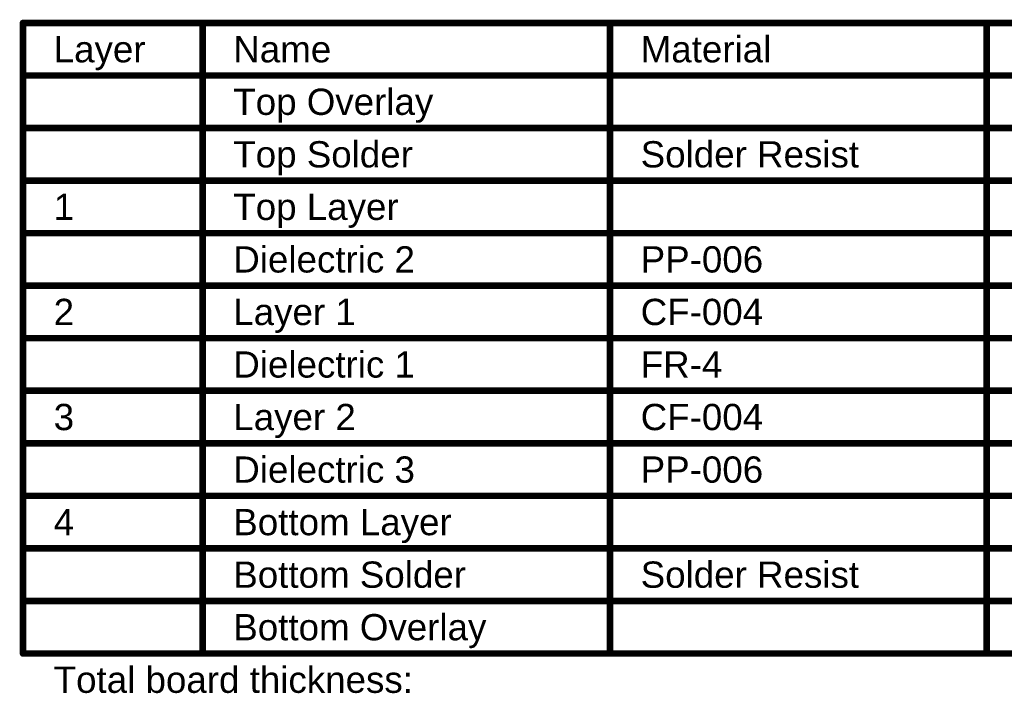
# Model space of a CAD drawing. Header units: inches. Extents: x 0 to 12.2, y 0 to 7.
# Tile 151 of 154: x 7.6 to 9.9, y 5.4 to 6.9. Entities that reach past the tile are written whole.
import ezdxf

# ---------------------------------------------------------------- set-up
doc = ezdxf.new("R2010")
doc.units = ezdxf.units.IN
doc.header["$MEASUREMENT"] = 0
doc.layers.add('Fabrication', color=76, linetype='Continuous')
doc.styles.add('Arial', font='txt', dxfattribs={"height": 0.2})

msp = doc.modelspace()

# ---------------------------------------------------------------- linework, layer by layer
at = {"layer": 'Fabrication', "const_width": 0.015}
for points in [[(7.6406, 6.9), (12.1794, 6.9)], [(7.6406, 5.46), (7.6406, 6.9)], [(8.0505, 5.46), (8.0505, 6.9)], [(8.9802, 5.46), (8.9802, 6.9)], [(9.84, 5.46), (9.84, 6.9)], [(7.6406, 6.78), (12.1794, 6.78)], [(7.6406, 6.66), (8.0505, 6.66)], [(8.0505, 6.66), (8.9802, 6.66)], [(8.9802, 6.66), (9.84, 6.66)], [(9.84, 6.66), (10.4898, 6.66)], [(7.6406, 6.54), (8.0505, 6.54)], [(8.0505, 6.54), (8.9802, 6.54)], [(8.9802, 6.54), (9.84, 6.54)], [(9.84, 6.54), (10.4898, 6.54)], [(7.6406, 6.42), (8.0505, 6.42)], [(8.0505, 6.42), (8.9802, 6.42)], [(8.9802, 6.42), (9.84, 6.42)], [(9.84, 6.42), (10.4898, 6.42)], [(7.6406, 6.3), (8.0505, 6.3)], [(8.0505, 6.3), (8.9802, 6.3)], [(8.9802, 6.3), (9.84, 6.3)], [(9.84, 6.3), (10.4898, 6.3)], [(7.6406, 6.18), (8.0505, 6.18)], [(8.0505, 6.18), (8.9802, 6.18)], [(8.9802, 6.18), (9.84, 6.18)], [(9.84, 6.18), (10.4898, 6.18)], [(7.6406, 6.06), (8.0505, 6.06)], [(8.0505, 6.06), (8.9802, 6.06)], [(8.9802, 6.06), (9.84, 6.06)], [(9.84, 6.06), (10.4898, 6.06)], [(7.6406, 5.94), (8.0505, 5.94)], [(8.0505, 5.94), (8.9802, 5.94)], [(8.9802, 5.94), (9.84, 5.94)], [(9.84, 5.94), (10.4898, 5.94)], [(7.6406, 5.82), (8.0505, 5.82)], [(8.0505, 5.82), (8.9802, 5.82)], [(8.9802, 5.82), (9.84, 5.82)], [(9.84, 5.82), (10.4898, 5.82)], [(7.6406, 5.7), (8.0505, 5.7)], [(8.0505, 5.7), (8.9802, 5.7)], [(8.9802, 5.7), (9.84, 5.7)], [(9.84, 5.7), (10.4898, 5.7)], [(7.6406, 5.58), (8.0505, 5.58)], [(8.0505, 5.58), (8.9802, 5.58)], [(8.9802, 5.58), (9.84, 5.58)], [(9.84, 5.58), (10.4898, 5.58)], [(7.6406, 5.46), (8.0505, 5.46)], [(8.0505, 5.46), (8.9802, 5.46)], [(8.9802, 5.46), (9.84, 5.46)], [(9.84, 5.46), (10.4898, 5.46)]]:
    msp.add_lwpolyline(points, dxfattribs=at)
at = {"layer": 'Fabrication', "const_width": 0.0075}
for points in [[(7.6368, 6.9, 1), (7.6443, 6.9, 1)], [(7.6368, 6.9, 1), (7.6443, 6.9, 1)], [(8.0467, 6.9, 1), (8.0542, 6.9, 1)], [(8.9765, 6.9, 1), (8.984, 6.9, 1)], [(9.8362, 6.9, 1), (9.8438, 6.9, 1)], [(7.6368, 6.78, 1), (7.6443, 6.78, 1)], [(7.6368, 6.66, 1), (7.6443, 6.66, 1)], [(8.0467, 6.66, 1), (8.0542, 6.66, 1)], [(8.0467, 6.66, 1), (8.0542, 6.66, 1)], [(8.9765, 6.66, 1), (8.984, 6.66, 1)], [(8.9765, 6.66, 1), (8.984, 6.66, 1)], [(9.8362, 6.66, 1), (9.8438, 6.66, 1)], [(9.8362, 6.66, 1), (9.8438, 6.66, 1)], [(7.6368, 6.54, 1), (7.6443, 6.54, 1)], [(8.0467, 6.54, 1), (8.0542, 6.54, 1)], [(8.0467, 6.54, 1), (8.0542, 6.54, 1)], [(8.9765, 6.54, 1), (8.984, 6.54, 1)], [(8.9765, 6.54, 1), (8.984, 6.54, 1)], [(9.8362, 6.54, 1), (9.8438, 6.54, 1)], [(9.8362, 6.54, 1), (9.8438, 6.54, 1)], [(7.6368, 6.42, 1), (7.6443, 6.42, 1)], [(8.0467, 6.42, 1), (8.0542, 6.42, 1)], [(8.0467, 6.42, 1), (8.0542, 6.42, 1)], [(8.9765, 6.42, 1), (8.984, 6.42, 1)], [(8.9765, 6.42, 1), (8.984, 6.42, 1)], [(9.8362, 6.42, 1), (9.8438, 6.42, 1)], [(9.8362, 6.42, 1), (9.8438, 6.42, 1)], [(7.6368, 6.3, 1), (7.6443, 6.3, 1)], [(8.0467, 6.3, 1), (8.0542, 6.3, 1)], [(8.0467, 6.3, 1), (8.0542, 6.3, 1)], [(8.9765, 6.3, 1), (8.984, 6.3, 1)], [(8.9765, 6.3, 1), (8.984, 6.3, 1)], [(9.8362, 6.3, 1), (9.8438, 6.3, 1)], [(9.8362, 6.3, 1), (9.8438, 6.3, 1)], [(7.6368, 6.18, 1), (7.6443, 6.18, 1)], [(8.0467, 6.18, 1), (8.0542, 6.18, 1)], [(8.0467, 6.18, 1), (8.0542, 6.18, 1)], [(8.9765, 6.18, 1), (8.984, 6.18, 1)], [(8.9765, 6.18, 1), (8.984, 6.18, 1)], [(9.8362, 6.18, 1), (9.8438, 6.18, 1)], [(9.8362, 6.18, 1), (9.8438, 6.18, 1)], [(7.6368, 6.06, 1), (7.6443, 6.06, 1)], [(8.0467, 6.06, 1), (8.0542, 6.06, 1)], [(8.0467, 6.06, 1), (8.0542, 6.06, 1)], [(8.9765, 6.06, 1), (8.984, 6.06, 1)], [(8.9765, 6.06, 1), (8.984, 6.06, 1)], [(9.8362, 6.06, 1), (9.8438, 6.06, 1)], [(9.8362, 6.06, 1), (9.8438, 6.06, 1)], [(7.6368, 5.94, 1), (7.6443, 5.94, 1)], [(8.0467, 5.94, 1), (8.0542, 5.94, 1)], [(8.0467, 5.94, 1), (8.0542, 5.94, 1)], [(8.9765, 5.94, 1), (8.984, 5.94, 1)], [(8.9765, 5.94, 1), (8.984, 5.94, 1)], [(9.8362, 5.94, 1), (9.8438, 5.94, 1)], [(9.8362, 5.94, 1), (9.8438, 5.94, 1)], [(7.6368, 5.82, 1), (7.6443, 5.82, 1)], [(8.0467, 5.82, 1), (8.0542, 5.82, 1)], [(8.0467, 5.82, 1), (8.0542, 5.82, 1)], [(8.9765, 5.82, 1), (8.984, 5.82, 1)], [(8.9765, 5.82, 1), (8.984, 5.82, 1)], [(9.8362, 5.82, 1), (9.8438, 5.82, 1)], [(9.8362, 5.82, 1), (9.8438, 5.82, 1)], [(7.6368, 5.7, 1), (7.6443, 5.7, 1)], [(8.0467, 5.7, 1), (8.0542, 5.7, 1)], [(8.0467, 5.7, 1), (8.0542, 5.7, 1)], [(8.9765, 5.7, 1), (8.984, 5.7, 1)], [(8.9765, 5.7, 1), (8.984, 5.7, 1)], [(9.8362, 5.7, 1), (9.8438, 5.7, 1)], [(9.8362, 5.7, 1), (9.8438, 5.7, 1)], [(7.6368, 5.58, 1), (7.6443, 5.58, 1)], [(8.0467, 5.58, 1), (8.0542, 5.58, 1)], [(8.0467, 5.58, 1), (8.0542, 5.58, 1)], [(8.9765, 5.58, 1), (8.984, 5.58, 1)], [(8.9765, 5.58, 1), (8.984, 5.58, 1)], [(9.8362, 5.58, 1), (9.8438, 5.58, 1)], [(9.8362, 5.58, 1), (9.8438, 5.58, 1)], [(7.6368, 5.46, 1), (7.6443, 5.46, 1)], [(7.6368, 5.46, 1), (7.6443, 5.46, 1)], [(8.0467, 5.46, 1), (8.0542, 5.46, 1)], [(8.0467, 5.46, 1), (8.0542, 5.46, 1)], [(8.0467, 5.46, 1), (8.0542, 5.46, 1)], [(8.9765, 5.46, 1), (8.984, 5.46, 1)], [(8.9765, 5.46, 1), (8.984, 5.46, 1)], [(8.9765, 5.46, 1), (8.984, 5.46, 1)], [(9.8362, 5.46, 1), (9.8438, 5.46, 1)], [(9.8362, 5.46, 1), (9.8438, 5.46, 1)], [(9.8362, 5.46, 1), (9.8438, 5.46, 1)]]:
    msp.add_lwpolyline(points, format="xyb", close=True, dxfattribs=at)

# ---------------------------------------------------------------- texts
at = {"layer": 'Fabrication', "style": 'Arial'}
for s, p in [('Layer', (7.7106, 6.81)), ('Name', (8.1205, 6.81)), ('Material', (9.0502, 6.81)), ('Top Overlay', (8.1205, 6.69)), ('Top Solder', (8.1205, 6.57)), ('Solder Resist', (9.0502, 6.57)), ('1', (7.7106, 6.45)), ('Top Layer', (8.1205, 6.45)), ('Dielectric 2', (8.1205, 6.33)), ('PP-006', (9.0502, 6.33)), ('2', (7.7106, 6.21)), ('Layer 1', (8.1205, 6.21)), ('CF-004', (9.0502, 6.21)), ('Dielectric 1', (8.1205, 6.09)), ('FR-4', (9.0502, 6.09)), ('3', (7.7106, 5.97)), ('Layer 2', (8.1205, 5.97)), ('CF-004', (9.0502, 5.97)), ('Dielectric 3', (8.1205, 5.85)), ('PP-006', (9.0502, 5.85)), ('4', (7.7106, 5.73)), ('Bottom Layer', (8.1205, 5.73)), ('Bottom Solder', (8.1205, 5.61)), ('Solder Resist', (9.0502, 5.61)), ('Bottom Overlay', (8.1205, 5.49)), ('Total board thickness:', (7.7106, 5.37))]:
    msp.add_text(s, height=0.06, dxfattribs=at).set_placement(p)

doc.saveas('drawing.dxf')
